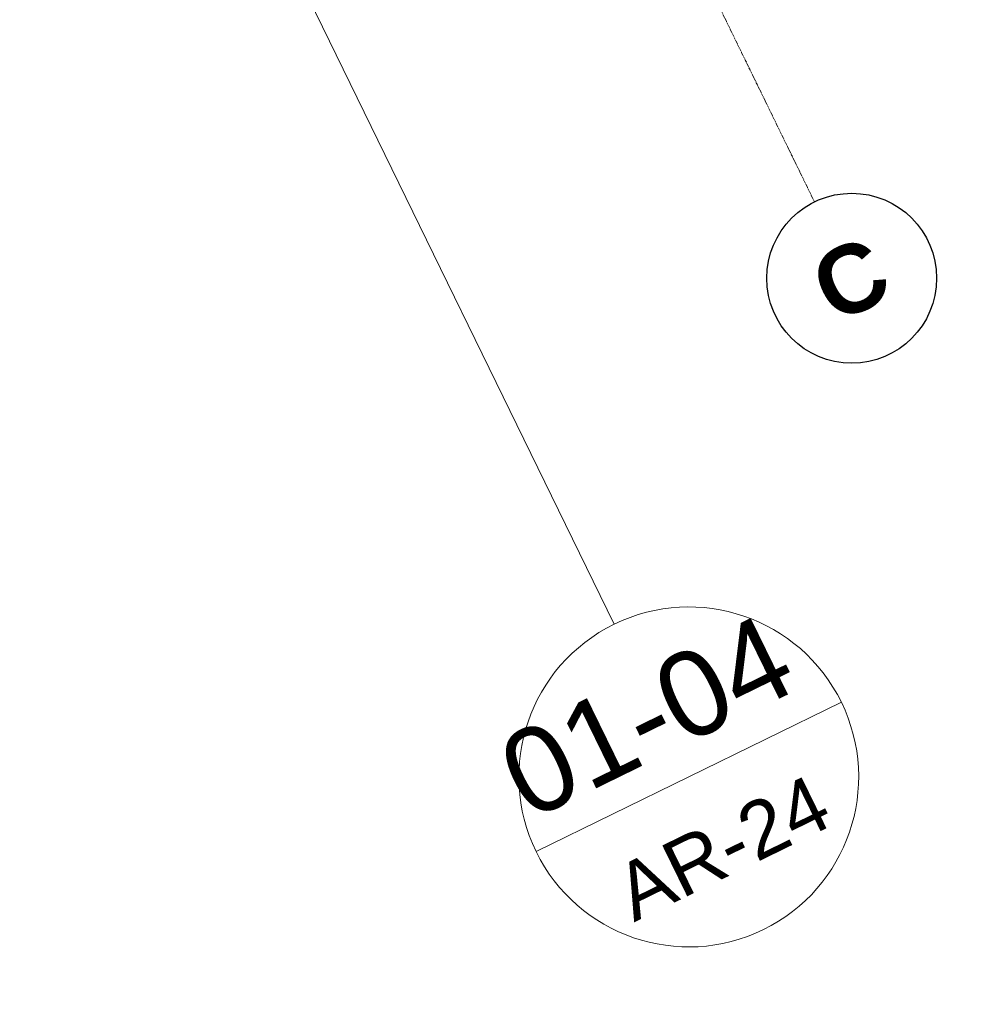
# Model space of a CAD drawing. Header units: millimetres. Extents: x -1662057 to -197461, y -941126 to 63888.
# Tile 98 of 209: x -1596419 to -1591410, y -350883 to -345670. Entities that reach past the tile are written whole.
import ezdxf

# ---------------------------------------------------------------- set-up
doc = ezdxf.new("R2010")
doc.units = ezdxf.units.MM
doc.linetypes.add('Grid Line', pattern=[22.225, 12.7, -3.175, 3.175, -3.175])
doc.layers.get('0').update_dxf_attribs({"linetype": 'CONTINUOUS'})
doc.layers.get('Defpoints').update_dxf_attribs({"linetype": 'CONTINUOUS'})
for name, color, linetype, lineweight in [('A-ANNO-DIMS', 211, 'CONTINUOUS', 9), ('A-ANNO-SYMB', 150, 'CONTINUOUS', 9), ('S-GRID', 1, 'CONTINUOUS', 9), ('S-GRID-IDEN', 1, 'CONTINUOUS', 25)]:
    doc.layers.add(name, color=color, linetype=linetype, lineweight=lineweight)
doc.styles.add('ARIAL', font='arialbd.ttf')
doc.styles.add('Arial_2', font='arial.ttf', dxfattribs={"height": 270})
doc.styles.add('Arial_3', font='arial.ttf', dxfattribs={"height": 300})
doc.styles.add('Arial_5', font='arial.ttf', dxfattribs={"height": 450})
doc.dimstyles.new('Arrow_-_2_5mm_Arial', dxfattribs={"dimscale": 304.8, "dimtxt": 275.470038, "dimasz": 0.984252, "dimexe": 1.181102, "dimexo": 0.738189, "dimgap": 0.86122, "dimtad": 1, "dimdec": 0, "dimrnd": 5, "dimzin": 0, "dimdsep": 46, "dimtxsty": 'Arial_2', "dimblk1": 'OBLIQUE', "dimblk2": 'OBLIQUE', "dimsah": 1, "dimcen": 0.09, "dimazin": 0, "dimtfac": 1, "dimtdec": 4, "dimtix": 1, "dimtmove": 0, "dimatfit": 3, "dimfxl": 1, "dimtvp": 1, "dimtfill": 1, "dimtolj": 1, "dimtzin": 0, "dimarcsym": 2})

# ---------------------------------------------------------------- blocks, each defined once
blk = doc.blocks.new('Grid - Ass 4_0mm-197408-Pirmā stāva plāns uz atzīmes 0_000 M1-150')
at = {"layer": 'S-GRID-IDEN'}
blk.add_circle((0, 0), 3, dxfattribs=at)
blk = doc.blocks.new('_OBLIQUE')
at = {"color": 0, "linetype": 'ByBlock'}
blk.add_line((-0.5, -0.5), (0.5, 0.5), dxfattribs=at)
blk = doc.blocks.new('*D1375')
at = {"layer": 'A-ANNO-DIMS', "color": 0, "lineweight": -2, "transparency": 16777216}
for p, q in [((-1599019.3, -346361.6), (-1593627.7, -343729)), ((-1593622, -343740.5), (-1593469.7, -344052.5)), ((-1599013.6, -346373.2), (-1598861.3, -346685.1))]:
    blk.add_line(p, q, dxfattribs=at)
at = {"layer": 'Defpoints', "color": 0, "transparency": 16777216}
for p in [(-1593720.7, -343538.4), (-1593627.7, -343729), (-1599112.3, -346171)]:
    blk.add_point(p, dxfattribs=at)
at = {"layer": 'A-ANNO-DIMS', "color": 0, "lineweight": -2, "transparency": 16777216, "xscale": 299.9999999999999, "yscale": 299.9999999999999, "zscale": 299.9999999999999}
for p, rotation in [((-1593627.7, -343729), 26.0254347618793), ((-1599019.3, -346361.6), 206.0254347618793)]:
    blk.add_blockref('_OBLIQUE', p, dxfattribs=dict(at, rotation=rotation))
at = {"layer": 'A-ANNO-DIMS', "color": 0, "transparency": 16777216, "insert": (-1596499.1, -344685.5), "char_height": 270, "attachment_point": 5, "rotation": 26.0254, "style": 'Arial_2', "bg_fill": 3, "box_fill_scale": 1.1, "bg_fill_color": 256, "bg_fill_true_color": 13158600, "bg_fill_transparency": 0}
blk.add_mtext('\\A1;6000', dxfattribs=at)
blk = doc.blocks.new('Floor Plan - M_Callout-525-Pirmā stāva plāns uz atzīmes 0_000 M1-150')
at = {"layer": 'A-ANNO-SYMB', "color": 45}
blk.add_line((-6, 0), (6, 0), dxfattribs=at)
for start, end in [(360, 180), (180, 360)]:
    blk.add_arc((0, 0), 6, start, end, dxfattribs=at)

msp = doc.modelspace()

# ---------------------------------------------------------------- linework, layer by layer
at = {"layer": 'S-GRID', "color": 251, "linetype": 'Grid Line', "true_color": 0x636466}
msp.add_line((-1592208.89426, -346634.59976), (-1595001.02357, -340916.33041), dxfattribs=at)

# ---------------------------------------------------------------- block references
at = {"layer": 'A-ANNO-SYMB', "color": 251, "true_color": 0x636466, "xscale": 149.9999999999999, "yscale": 149.9999999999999, "zscale": 149.9999999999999, "rotation": 26.06501624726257}
msp.add_blockref('Floor Plan - M_Callout-525-Pirmā stāva plāns uz atzīmes 0_000 M1-150', (-1592874.66041, -349679.32259), dxfattribs=at)
at = {"layer": 'S-GRID-IDEN', "color": 251, "true_color": 0x636466, "xscale": 149.9999999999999, "yscale": 149.9999999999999, "zscale": 149.9999999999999, "rotation": 26.02543476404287}
msp.add_blockref('Grid - Ass 4_0mm-197408-Pirmā stāva plāns uz atzīmes 0_000 M1-150', (-1592011.44772, -347038.96947), dxfattribs=at)

# ---------------------------------------------------------------- texts
at = {"layer": 'A-ANNO-SYMB', "color": 251, "true_color": 0x636466, "attachment_point": 1, "rotation": 26.06501625}
for s, insert, char_height, width, style in [('01-04', (-1593919.86406, -349510.04629), 450, 1984.1765625, 'Arial_5'), ('AR-24', (-1593296.58098, -350180.23615), 300, 1467.088125, 'Arial_3')]:
    msp.add_mtext(s, dxfattribs=dict(at, insert=insert, char_height=char_height, width=width, style=style))
at = {"layer": 'S-GRID-IDEN', "color": 251, "lineweight": 9, "true_color": 0x636466, "insert": (-1592259.51743, -346962.37648), "char_height": 360, "width": 444.9365625, "attachment_point": 1, "rotation": 26.06501625, "style": 'ARIAL'}
msp.add_mtext('C', dxfattribs=at)

# ---------------------------------------------------------------- next in the draw order: dimensions: what is measured, and where the dimension line sits
at = {"layer": 'A-ANNO-DIMS', "color": 251, "true_color": 0x636466}
dim = msp.add_linear_dim(base=(-1593627.65549, -343728.98261), p1=(-1599112.32881, -346170.98148), p2=(-1593720.73268, -343538.3609), angle=26.02543476, dimstyle='Arrow_-_2_5mm_Arial', override={"dimpost": '<>', "dimfxl": 6000}, dxfattribs=at)
dim.commit()
dim.dimension.update_dxf_attribs({"geometry": '*D1375', "text_midpoint": (-1596499.11723, -344685.53441)})

# ---------------------------------------------------------------- next in the draw order: linework, layer by layer
at = {"layer": 'A-ANNO-SYMB', "color": 251, "true_color": 0x636466}
msp.add_line((-1596037.26959, -343202.85066), (-1593269.58001, -348870.59612), dxfattribs=at)

doc.saveas('drawing.dxf')
